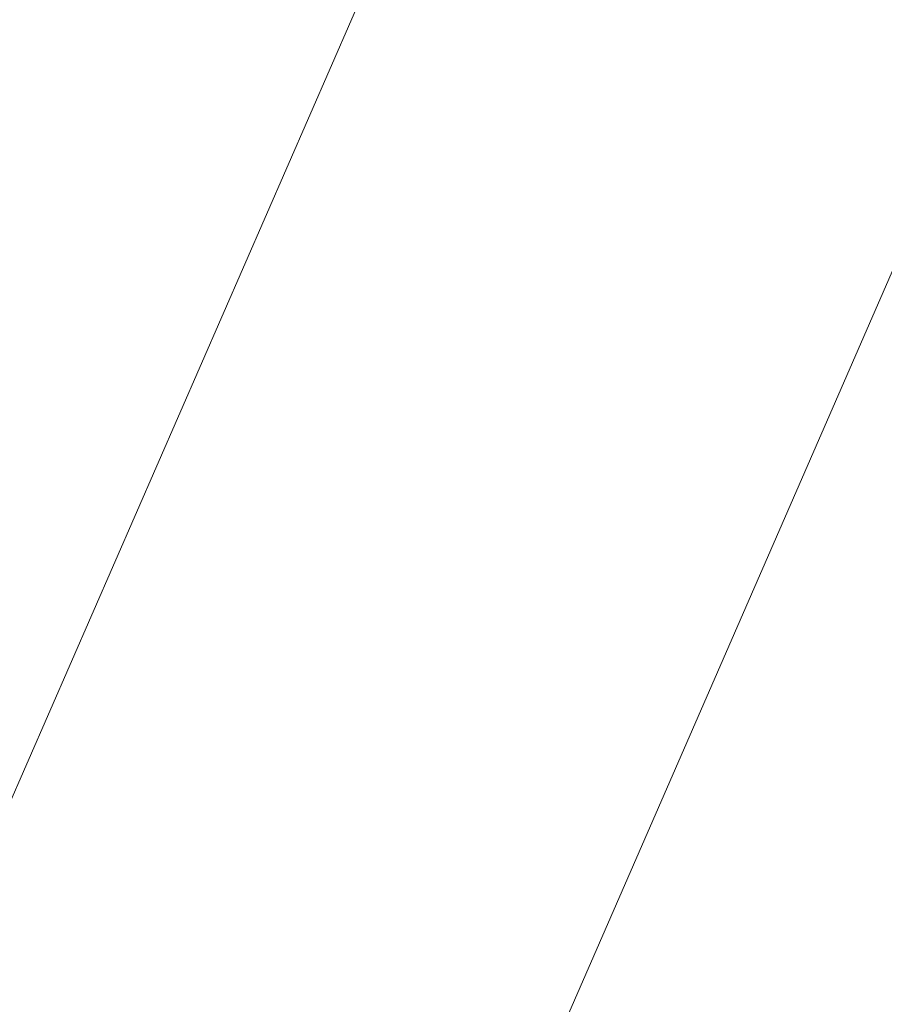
# Model space of a CAD drawing. Header units: metres. Extents: x -5203299 to 2078834, y 245743 to 5816291.
# Tile 93 of 256: x 366320.9692 to 366321.0089, y 5814087.161 to 5814087.2062. Entities that reach past the tile are written whole.
import ezdxf

# ---------------------------------------------------------------- set-up
doc = ezdxf.new("R2010")
doc.units = ezdxf.units.M
doc.header["$LTSCALE"] = 0.5
doc.layers.add('30 -39 Baustelle- Fläche', color=7, linetype='Continuous', lineweight=15)
doc.layers.add('Keine', color=7, linetype='Continuous', lineweight=9)

# ---------------------------------------------------------------- blocks, each defined once
blk = doc.blocks.new('Gruppe-12227')
at = {"layer": 'Keine', "color": 7, "flags": 128}
blk.add_lwpolyline([(-272.102387, -119.220035), (-271.952449, -119.285419, 0.414214), (-271.915906, -119.271069), (-271.725629, -118.83473, 0.414214), (-271.778515, -118.70005), (-271.860117, -118.664466), (-271.792417, -118.509219), (-268.034206, -120.148083), (-267.842715, -119.708958)], format="xyb", dxfattribs=at)
blk.add_lwpolyline([(-271.98208, -118.875566), (-271.626055, -118.059136)], dxfattribs=at)
blk = doc.blocks.new('Gruppe-12238')
at = {"layer": 'Keine', "color": 7}
blk.add_blockref('Gruppe-12227', (0, 0), dxfattribs=at)
blk = doc.blocks.new('Gruppe-12239')
at = {"layer": 'Keine', "color": 7}
blk.add_blockref('Gruppe-12238', (0, 0), dxfattribs=at)
blk = doc.blocks.new('Gruppe-12241')
at = {"layer": 'Keine', "color": 7}
blk.add_blockref('Gruppe-12239', (0, 0), dxfattribs=at)
blk = doc.blocks.new('Gruppe-12242')
at = {"layer": 'Keine', "color": 7}
blk.add_blockref('Gruppe-12241', (0, 0), dxfattribs=at)
blk = doc.blocks.new('_BE Phase 5 (3D)')
at = {"layer": '30 -39 Baustelle- Fläche', "color": 7}
blk.add_blockref('Gruppe-12242', (0, 0), dxfattribs=at)

msp = doc.modelspace()

# ---------------------------------------------------------------- block references
at = {"layer": 'Keine', "color": 1}
msp.add_blockref('_BE Phase 5 (3D)', (366592.803493, 5814205.707928), dxfattribs=at)

doc.saveas('drawing.dxf')
